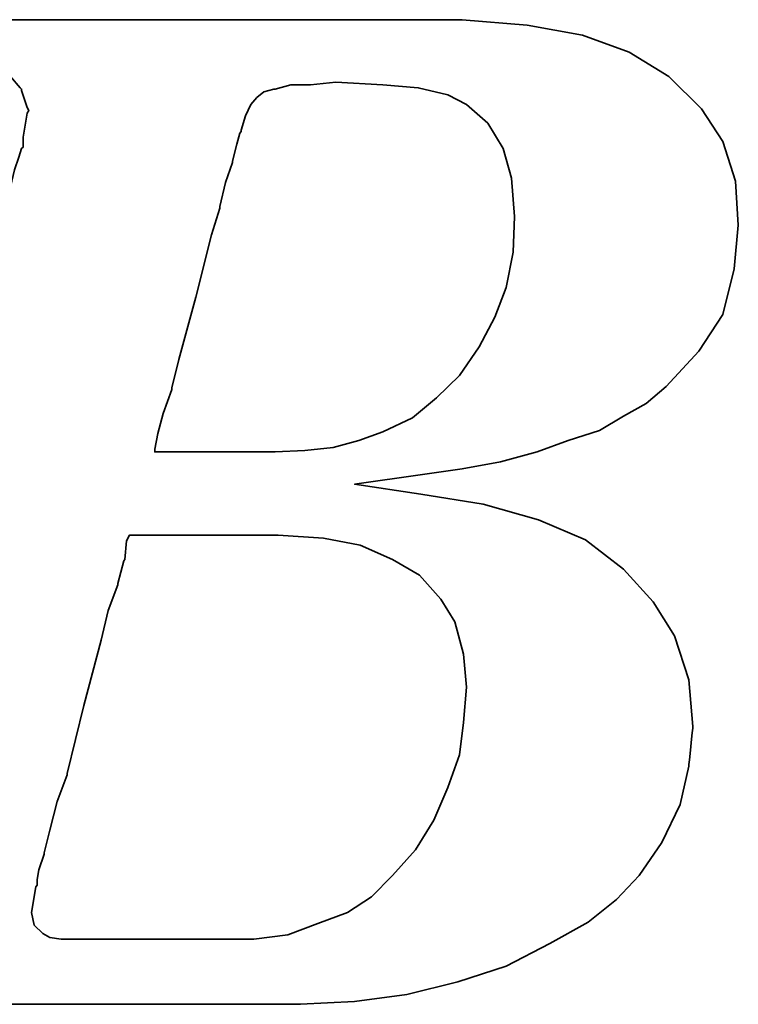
# Model space of a CAD drawing. Header units: millimetres. Extents: x 778 to 1021, y 797 to 920.
# Tile 23 of 56: x 944.18 to 946.62, y 855.62 to 858.95. Entities that reach past the tile are written whole.
import ezdxf

# ---------------------------------------------------------------- set-up
doc = ezdxf.new("R2010")
doc.units = ezdxf.units.MM
doc.header["$LTSCALE"] = 0.1
doc.layers.add('layer 1', color=7, linetype='CONTINUOUS')

msp = doc.modelspace()

# ---------------------------------------------------------------- linework, layer by layer
at = {"layer": 'layer 1', "color": 1, "lineweight": 35}
for points, knots in [([(943.5185, 855.9814), (943.5185, 855.9814), (943.4805, 855.8949), (943.4805, 855.8949), (943.4805, 855.8949), (943.4805, 855.8949), (943.4755, 855.8854), (943.4755, 855.8854), (943.4755, 855.8854), (943.4755, 855.8854), (943.4755, 855.8804), (943.4755, 855.8804), (943.4755, 855.8804), (943.4755, 855.8804), (943.4185, 855.8234), (943.4185, 855.8234), (943.4185, 855.8234), (943.4185, 855.8234), (943.4135, 855.8234), (943.4135, 855.8234), (943.4135, 855.8234), (943.4135, 855.8234), (943.4085, 855.8184), (943.4085, 855.8184), (943.4085, 855.8184), (943.4085, 855.8184), (943.3315, 855.7799), (943.3315, 855.7799), (943.3315, 855.7799), (943.3315, 855.7799), (943.3225, 855.7799), (943.3225, 855.7799), (943.3225, 855.7799), (943.3225, 855.7799), (943.3175, 855.7754), (943.3175, 855.7754), (943.3175, 855.7754), (943.3175, 855.7754), (943.2305, 855.7654), (943.2305, 855.7654), (943.2305, 855.7654), (943.2305, 855.7654), (943.2265, 855.7654), (943.2265, 855.7654), (943.2265, 855.7654), (943.2265, 855.7654), (943.2165, 855.7654), (943.2165, 855.7654), (943.2165, 855.7654), (943.2165, 855.7654), (943.1875, 855.7654), (943.1875, 855.7654), (943.1875, 855.7654), (943.1875, 855.7654), (943.1105, 855.7654), (943.1105, 855.7654), (943.1105, 855.7654), (943.1105, 855.7654), (943.0345, 855.7654), (943.0345, 855.7654), (943.0345, 855.7654), (943.0345, 855.7654), (943.0245, 855.7654), (943.0245, 855.7654), (943.0245, 855.7654), (943.0245, 855.7654), (943.0245, 855.7609), (943.0245, 855.7609), (943.0245, 855.7609), (943.0245, 855.7609), (943.0195, 855.7559), (943.0195, 855.7559), (943.0195, 855.7559), (943.0195, 855.7559), (943.0005, 855.6844), (943.0005, 855.6844), (943.0005, 855.6844), (943.0005, 855.6844), (942.9865, 855.6169), (942.9865, 855.6169), (942.9865, 855.6169), (942.9865, 855.6169), (942.9955, 855.6169), (942.9955, 855.6169), (942.9955, 855.6169), (942.9955, 855.6169), (943.0345, 855.6169), (943.0345, 855.6169), (943.0345, 855.6169), (943.0345, 855.6169), (943.1395, 855.6169), (943.1395, 855.6169), (943.1395, 855.6169), (943.1395, 855.6169), (943.284, 855.6169), (943.284, 855.6169), (943.284, 855.6169), (943.284, 855.6169), (943.4465, 855.6169), (943.4465, 855.6169), (943.4465, 855.6169), (943.4465, 855.6169), (943.6385, 855.6169), (943.6385, 855.6169), (943.6385, 855.6169), (943.6385, 855.6169), (944.0325, 855.6169), (944.0325, 855.6169), (944.0325, 855.6169), (944.0325, 855.6169), (944.4355, 855.6169), (944.4355, 855.6169), (944.4355, 855.6169), (944.4355, 855.6169), (944.6275, 855.6169), (944.6275, 855.6169), (944.6275, 855.6169), (944.6275, 855.6169), (944.7905, 855.6169), (944.7905, 855.6169), (944.7905, 855.6169), (944.7905, 855.6169), (944.9345, 855.6169), (944.9345, 855.6169), (944.9345, 855.6169), (944.9345, 855.6169), (945.0395, 855.6169), (945.0395, 855.6169), (945.0395, 855.6169), (945.0395, 855.6169), (945.0785, 855.6169), (945.0785, 855.6169), (945.0785, 855.6169), (945.0785, 855.6169), (945.1075, 855.6169), (945.1075, 855.6169), (945.1075, 855.6169), (945.1075, 855.6169), (945.1265, 855.6169), (945.1265, 855.6169), (945.1265, 855.6169), (945.1265, 855.6169), (945.1355, 855.6169), (945.1355, 855.6169), (945.1355, 855.6169), (945.1355, 855.6169), (945.3185, 855.6264), (945.3185, 855.6264), (945.3185, 855.6264), (945.3185, 855.6264), (945.4955, 855.6504), (945.4955, 855.6504), (945.4955, 855.6504), (945.4955, 855.6504), (945.6685, 855.6934), (945.6685, 855.6934), (945.6685, 855.6934), (945.6685, 855.6934), (945.8315, 855.7464), (945.8315, 855.7464), (945.8315, 855.7464), (945.8315, 855.7464), (945.9805, 855.8234), (945.9805, 855.8234), (945.9805, 855.8234), (945.9805, 855.8234), (946.1095, 855.8949), (946.1095, 855.8949), (946.1095, 855.8949), (946.1095, 855.8949), (946.2055, 855.9719), (946.2055, 855.9719), (946.2055, 855.9719), (946.2055, 855.9719), (946.2825, 856.0534), (946.2825, 856.0534), (946.2825, 856.0534), (946.2825, 856.0534), (946.3595, 856.1644), (946.3595, 856.1644), (946.3595, 856.1644), (946.3595, 856.1644), (946.4215, 856.2934), (946.4215, 856.2934), (946.4215, 856.2934), (946.4215, 856.2934), (946.4505, 856.4234), (946.4505, 856.4234), (946.4505, 856.4234), (946.4505, 856.4234), (946.4645, 856.5574), (946.4645, 856.5574), (946.4645, 856.5574), (946.4645, 856.5574), (946.4505, 856.7155), (946.4505, 856.7155), (946.4505, 856.7155), (946.4505, 856.7155), (946.4025, 856.8645), (946.4025, 856.8645), (946.4025, 856.8645), (946.4025, 856.8645), (946.3305, 856.9795), (946.3305, 856.9795), (946.3305, 856.9795), (946.3305, 856.9795), (946.2295, 857.0905), (946.2295, 857.0905), (946.2295, 857.0905), (946.2295, 857.0905), (946.1005, 857.1904), (946.1005, 857.1904), (946.1005, 857.1904), (946.1005, 857.1904), (945.9415, 857.2579), (945.9415, 857.2579), (945.9415, 857.2579), (945.9415, 857.2579), (945.7545, 857.3104), (945.7545, 857.3104), (945.7545, 857.3104), (945.7545, 857.3104), (945.5435, 857.3445), (945.5435, 857.3445), (945.5435, 857.3445), (945.5435, 857.3445), (945.3185, 857.3784), (945.3185, 857.3784), (945.3185, 857.3784), (945.3185, 857.3784), (945.5485, 857.4114), (945.5485, 857.4114), (945.5485, 857.4114), (945.5485, 857.4114), (945.6825, 857.4304), (945.6825, 857.4304), (945.6825, 857.4304), (945.6825, 857.4304), (945.8125, 857.4544), (945.8125, 857.4544), (945.8125, 857.4544), (945.8125, 857.4544), (945.9375, 857.4879), (945.9375, 857.4879), (945.9375, 857.4879), (945.9375, 857.4879), (946.0425, 857.5264), (946.0425, 857.5264), (946.0425, 857.5264), (946.0425, 857.5264), (946.1485, 857.5604), (946.1485, 857.5604), (946.1485, 857.5604), (946.1485, 857.5604), (946.2295, 857.6084), (946.2295, 857.6084), (946.2295, 857.6084), (946.2295, 857.6084), (946.3065, 857.6514), (946.3065, 857.6514), (946.3065, 857.6514), (946.3065, 857.6514), (946.374, 857.7094), (946.374, 857.7094), (946.374, 857.7094), (946.374, 857.7094), (946.4845, 857.8294), (946.4845, 857.8294), (946.4845, 857.8294), (946.4845, 857.8294), (946.5655, 857.9534), (946.5655, 857.9534), (946.5655, 857.9534), (946.5655, 857.9534), (946.6045, 858.1074), (946.6045, 858.1074), (946.6045, 858.1074), (946.6045, 858.1074), (946.6185, 858.2559), (946.6185, 858.2559), (946.6185, 858.2559), (946.6185, 858.2559), (946.6085, 858.4044), (946.6085, 858.4044), (946.6085, 858.4044), (946.6085, 858.4044), (946.5655, 858.5394), (946.5655, 858.5394), (946.5655, 858.5394), (946.5655, 858.5394), (946.4935, 858.6494), (946.4935, 858.6494), (946.4935, 858.6494), (946.4935, 858.6494), (946.383, 858.7594), (946.383, 858.7594), (946.383, 858.7594), (946.383, 858.7594), (946.249, 858.8414), (946.249, 858.8414), (946.249, 858.8414), (946.249, 858.8414), (946.0905, 858.8994), (946.0905, 858.8994), (946.0905, 858.8994), (946.0905, 858.8994), (945.9035, 858.9324), (945.9035, 858.9324), (945.9035, 858.9324), (945.9035, 858.9324), (945.6825, 858.9514), (945.6825, 858.9514), (945.6825, 858.9514), (945.6825, 858.9514), (945.6635, 858.9514), (945.6635, 858.9514), (945.6635, 858.9514), (945.6635, 858.9514), (945.5965, 858.9514), (945.5965, 858.9514), (945.5965, 858.9514), (945.5965, 858.9514), (945.5005, 858.9514), (945.5005, 858.9514), (945.5005, 858.9514), (945.5005, 858.9514), (945.3755, 858.9514), (945.3755, 858.9514), (945.3755, 858.9514), (945.3755, 858.9514), (945.2225, 858.9514), (945.2225, 858.9514), (945.2225, 858.9514), (945.2225, 858.9514), (945.0595, 858.9514), (945.0595, 858.9514), (945.0595, 858.9514), (945.0595, 858.9514), (944.694, 858.9514), (944.694, 858.9514), (944.694, 858.9514), (944.694, 858.9514), (944.3295, 858.9514), (944.3295, 858.9514), (944.3295, 858.9514), (944.3295, 858.9514), (944.1665, 858.9514), (944.1665, 858.9514), (944.1665, 858.9514), (944.1665, 858.9514), (944.0135, 858.9514), (944.0135, 858.9514), (944.0135, 858.9514), (944.0135, 858.9514), (943.8885, 858.9514), (943.8885, 858.9514), (943.8885, 858.9514), (943.8885, 858.9514), (943.788, 858.9514), (943.788, 858.9514), (943.788, 858.9514), (943.788, 858.9514), (943.7345, 858.9514), (943.7345, 858.9514), (943.7345, 858.9514), (943.7345, 858.9514), (943.7345, 858.9469), (943.7345, 858.9469), (943.7345, 858.9469), (943.7345, 858.9469), (943.7295, 858.9424), (943.7295, 858.9424), (943.7295, 858.9424), (943.7295, 858.9424), (943.7105, 858.8654), (943.7105, 858.8654), (943.7105, 858.8654), (943.7105, 858.8654), (943.6965, 858.8034), (943.6965, 858.8034), (943.6965, 858.8034), (943.6965, 858.8034), (943.8015, 858.8034), (943.8015, 858.8034), (943.8015, 858.8034), (943.8015, 858.8034), (943.8975, 858.8034), (943.8975, 858.8034), (943.8975, 858.8034), (943.8975, 858.8034), (943.927, 858.8034), (943.927, 858.8034), (943.927, 858.8034), (943.927, 858.8034), (943.936, 858.8034), (943.936, 858.8034), (943.936, 858.8034), (943.936, 858.8034), (944.0035, 858.8034), (944.0035, 858.8034), (944.0035, 858.8034), (944.0035, 858.8034), (944.0085, 858.8034), (944.0085, 858.8034), (944.0085, 858.8034), (944.0085, 858.8034), (944.0135, 858.7979), (944.0135, 858.7979), (944.0135, 858.7979), (944.0135, 858.7979), (944.0565, 858.7884), (944.0565, 858.7884), (944.0565, 858.7884), (944.0565, 858.7884), (944.1045, 858.7794), (944.1045, 858.7794), (944.1045, 858.7794), (944.1045, 858.7794), (944.1085, 858.7794), (944.1085, 858.7794), (944.1085, 858.7794), (944.1085, 858.7794), (944.1375, 858.7694), (944.1375, 858.7694), (944.1375, 858.7694), (944.1375, 858.7694), (944.1475, 858.7694), (944.1475, 858.7694), (944.1475, 858.7694), (944.1475, 858.7694), (944.1525, 858.7594), (944.1525, 858.7594), (944.1525, 858.7594), (944.1525, 858.7594), (944.1855, 858.7209), (944.1855, 858.7209), (944.1855, 858.7209), (944.1855, 858.7209), (944.1905, 858.7164), (944.1905, 858.7164), (944.1905, 858.7164), (944.1905, 858.7164), (944.1905, 858.7114), (944.1905, 858.7114), (944.1905, 858.7114), (944.1905, 858.7114), (944.2095, 858.6544), (944.2095, 858.6544), (944.2095, 858.6544), (944.2095, 858.6544), (944.2145, 858.6444), (944.2145, 858.6444), (944.2145, 858.6444), (944.2145, 858.6444), (944.2095, 858.6354), (944.2095, 858.6354), (944.2095, 858.6354), (944.2095, 858.6354), (944.1955, 858.5534), (944.1955, 858.5534), (944.1955, 858.5534), (944.1955, 858.5534), (944.1955, 858.5244), (944.1955, 858.5244), (944.1955, 858.5244), (944.1955, 858.5244), (944.1955, 858.5194), (944.1955, 858.5194), (944.1955, 858.5194), (944.1955, 858.5194), (944.1905, 858.5154), (944.1905, 858.5154), (944.1905, 858.5154), (944.1905, 858.5154), (944.181, 858.4864), (944.181, 858.4864), (944.181, 858.4864), (944.181, 858.4864), (944.1665, 858.4434), (944.1665, 858.4434), (944.1665, 858.4434), (944.1665, 858.4434), (944.1525, 858.3854), (944.1525, 858.3854), (944.1525, 858.3854), (944.1525, 858.3854), (944.1325, 858.3184), (944.1325, 858.3184), (944.1325, 858.3184), (944.1325, 858.3184), (944.0895, 858.1549), (944.0895, 858.1549), (944.0895, 858.1549), (944.0895, 858.1549), (944.0375, 857.9534), (944.0375, 857.9534), (944.0375, 857.9534), (944.0375, 857.9534), (943.9795, 857.7374), (943.9795, 857.7374), (943.9795, 857.7374), (943.9795, 857.7374), (943.8545, 857.272), (943.8545, 857.272), (943.8545, 857.272), (943.8545, 857.272), (943.7295, 856.8024), (943.7295, 856.8024), (943.7295, 856.8024), (943.7295, 856.8024), (943.6725, 856.5815), (943.6725, 856.5815), (943.6725, 856.5815), (943.6725, 856.5815), (943.6195, 856.3895), (943.6195, 856.3895), (943.6195, 856.3895), (943.6195, 856.3895), (943.5765, 856.2259), (943.5765, 856.2259), (943.5765, 856.2259), (943.5765, 856.2259), (943.562, 856.1589), (943.562, 856.1589), (943.562, 856.1589), (943.562, 856.1589), (943.5475, 856.0969), (943.5475, 856.0969), (943.5475, 856.0969), (943.5475, 856.0969), (943.5475, 856.0924), (943.5475, 856.0924), (943.5475, 856.0924), (943.5475, 856.0924), (943.5335, 856.0534), (943.5335, 856.0534), (943.5335, 856.0534), (943.5335, 856.0534), (943.5235, 856.0149), (943.5235, 856.0149), (943.5235, 856.0149), (943.5235, 856.0149), (943.5235, 856.0004), (943.5235, 856.0004), (943.5235, 856.0004), (943.5235, 856.0004), (943.5235, 855.9914), (943.5235, 855.9914), (943.5235, 855.9914), (943.5235, 855.9914), (943.5235, 855.9864), (943.5235, 855.9864), (943.5235, 855.9864), (943.5235, 855.9864), (943.5185, 855.9814), (943.5185, 855.9814)], [0, 0, 0, 0, 0.007194, 0.007194, 0.007194, 0.007194, 0.014388, 0.014388, 0.014388, 0.014388, 0.021583, 0.021583, 0.021583, 0.021583, 0.028777, 0.028777, 0.028777, 0.028777, 0.035971, 0.035971, 0.035971, 0.035971, 0.043165, 0.043165, 0.043165, 0.043165, 0.05036, 0.05036, 0.05036, 0.05036, 0.057554, 0.057554, 0.057554, 0.057554, 0.064748, 0.064748, 0.064748, 0.064748, 0.071942, 0.071942, 0.071942, 0.071942, 0.079137, 0.079137, 0.079137, 0.079137, 0.086331, 0.086331, 0.086331, 0.086331, 0.093525, 0.093525, 0.093525, 0.093525, 0.100719, 0.100719, 0.100719, 0.100719, 0.107914, 0.107914, 0.107914, 0.107914, 0.115108, 0.115108, 0.115108, 0.115108, 0.122302, 0.122302, 0.122302, 0.122302, 0.129496, 0.129496, 0.129496, 0.129496, 0.136691, 0.136691, 0.136691, 0.136691, 0.143885, 0.143885, 0.143885, 0.143885, 0.151079, 0.151079, 0.151079, 0.151079, 0.158273, 0.158273, 0.158273, 0.158273, 0.165468, 0.165468, 0.165468, 0.165468, 0.172662, 0.172662, 0.172662, 0.172662, 0.179856, 0.179856, 0.179856, 0.179856, 0.18705, 0.18705, 0.18705, 0.18705, 0.194245, 0.194245, 0.194245, 0.194245, 0.201439, 0.201439, 0.201439, 0.201439, 0.208633, 0.208633, 0.208633, 0.208633, 0.215827, 0.215827, 0.215827, 0.215827, 0.223022, 0.223022, 0.223022, 0.223022, 0.230216, 0.230216, 0.230216, 0.230216, 0.23741, 0.23741, 0.23741, 0.23741, 0.244604, 0.244604, 0.244604, 0.244604, 0.251799, 0.251799, 0.251799, 0.251799, 0.258993, 0.258993, 0.258993, 0.258993, 0.266187, 0.266187, 0.266187, 0.266187, 0.273381, 0.273381, 0.273381, 0.273381, 0.280576, 0.280576, 0.280576, 0.280576, 0.28777, 0.28777, 0.28777, 0.28777, 0.294964, 0.294964, 0.294964, 0.294964, 0.302158, 0.302158, 0.302158, 0.302158, 0.309353, 0.309353, 0.309353, 0.309353, 0.316547, 0.316547, 0.316547, 0.316547, 0.323741, 0.323741, 0.323741, 0.323741, 0.330935, 0.330935, 0.330935, 0.330935, 0.338129, 0.338129, 0.338129, 0.33813, 0.345324, 0.345324, 0.345324, 0.345324, 0.352518, 0.352518, 0.352518, 0.352518, 0.359712, 0.359712, 0.359712, 0.359712, 0.366906, 0.366906, 0.366906, 0.366906, 0.374101, 0.374101, 0.374101, 0.374101, 0.381295, 0.381295, 0.381295, 0.381295, 0.388489, 0.388489, 0.388489, 0.388489, 0.395683, 0.395683, 0.395683, 0.395683, 0.402878, 0.402878, 0.402878, 0.402878, 0.410072, 0.410072, 0.410072, 0.410072, 0.417266, 0.417266, 0.417266, 0.417266, 0.42446, 0.42446, 0.42446, 0.42446, 0.431655, 0.431655, 0.431655, 0.431655, 0.438849, 0.438849, 0.438849, 0.438849, 0.446043, 0.446043, 0.446043, 0.446043, 0.453237, 0.453237, 0.453237, 0.453237, 0.460432, 0.460432, 0.460432, 0.460432, 0.467626, 0.467626, 0.467626, 0.467626, 0.47482, 0.47482, 0.47482, 0.47482, 0.482014, 0.482014, 0.482014, 0.482014, 0.489209, 0.489209, 0.489209, 0.489209, 0.496403, 0.496403, 0.496403, 0.496403, 0.503597, 0.503597, 0.503597, 0.503597, 0.510791, 0.510791, 0.510791, 0.510791, 0.517986, 0.517986, 0.517986, 0.517986, 0.52518, 0.52518, 0.52518, 0.52518, 0.532374, 0.532374, 0.532374, 0.532374, 0.539568, 0.539568, 0.539568, 0.539568, 0.546763, 0.546763, 0.546763, 0.546763, 0.553957, 0.553957, 0.553957, 0.553957, 0.561151, 0.561151, 0.561151, 0.561151, 0.568345, 0.568345, 0.568345, 0.568345, 0.57554, 0.57554, 0.57554, 0.57554, 0.582734, 0.582734, 0.582734, 0.582734, 0.589928, 0.589928, 0.589928, 0.589928, 0.597122, 0.597122, 0.597122, 0.597122, 0.604317, 0.604317, 0.604317, 0.604317, 0.611511, 0.611511, 0.611511, 0.611511, 0.618705, 0.618705, 0.618705, 0.618705, 0.625899, 0.625899, 0.625899, 0.625899, 0.633094, 0.633094, 0.633094, 0.633094, 0.640288, 0.640288, 0.640288, 0.640288, 0.647482, 0.647482, 0.647482, 0.647482, 0.654676, 0.654676, 0.654676, 0.654676, 0.661871, 0.661871, 0.661871, 0.661871, 0.669065, 0.669065, 0.669065, 0.669065, 0.676259, 0.676259, 0.676259, 0.676259, 0.683453, 0.683453, 0.683453, 0.683453, 0.690647, 0.690647, 0.690647, 0.690647, 0.697842, 0.697842, 0.697842, 0.697842, 0.705036, 0.705036, 0.705036, 0.705036, 0.71223, 0.71223, 0.71223, 0.71223, 0.719424, 0.719424, 0.719424, 0.719424, 0.726619, 0.726619, 0.726619, 0.726619, 0.733813, 0.733813, 0.733813, 0.733813, 0.741007, 0.741007, 0.741007, 0.741007, 0.748201, 0.748201, 0.748201, 0.748201, 0.755396, 0.755396, 0.755396, 0.755396, 0.76259, 0.76259, 0.76259, 0.76259, 0.769784, 0.769784, 0.769784, 0.769784, 0.776978, 0.776978, 0.776978, 0.776978, 0.784173, 0.784173, 0.784173, 0.784173, 0.791367, 0.791367, 0.791367, 0.791367, 0.798561, 0.798561, 0.798561, 0.798561, 0.805755, 0.805755, 0.805755, 0.805755, 0.81295, 0.81295, 0.81295, 0.81295, 0.820144, 0.820144, 0.820144, 0.820144, 0.827338, 0.827338, 0.827338, 0.827338, 0.834532, 0.834532, 0.834532, 0.834532, 0.841727, 0.841727, 0.841727, 0.841727, 0.848921, 0.848921, 0.848921, 0.848921, 0.856115, 0.856115, 0.856115, 0.856115, 0.863309, 0.863309, 0.863309, 0.863309, 0.870504, 0.870504, 0.870504, 0.870504, 0.877698, 0.877698, 0.877698, 0.877698, 0.884892, 0.884892, 0.884892, 0.884892, 0.892086, 0.892086, 0.892086, 0.892086, 0.899281, 0.899281, 0.899281, 0.899281, 0.906475, 0.906475, 0.906475, 0.906475, 0.913669, 0.913669, 0.913669, 0.913669, 0.920863, 0.920863, 0.920863, 0.920863, 0.928058, 0.928058, 0.928058, 0.928058, 0.935252, 0.935252, 0.935252, 0.935252, 0.942446, 0.942446, 0.942446, 0.942446, 0.94964, 0.94964, 0.94964, 0.94964, 0.956835, 0.956835, 0.956835, 0.956835, 0.964029, 0.964029, 0.964029, 0.964029, 0.971223, 0.971223, 0.971223, 0.971223, 0.978417, 0.978417, 0.978417, 0.978417, 0.985612, 0.985612, 0.985612, 0.985612, 0.992806, 0.992806, 0.992806, 0.992806, 1, 1, 1, 1]), ([(944.9485, 858.6254), (944.9485, 858.6254), (944.9345, 858.5774), (944.9345, 858.5774), (944.9345, 858.5774), (944.9345, 858.5774), (944.9345, 858.5724), (944.9345, 858.5724), (944.9345, 858.5724), (944.9345, 858.5724), (944.9295, 858.5674), (944.9295, 858.5674), (944.9295, 858.5674), (944.9295, 858.5674), (944.9195, 858.5294), (944.9195, 858.5294), (944.9195, 858.5294), (944.9195, 858.5294), (944.9055, 858.4719), (944.9055, 858.4719), (944.9055, 858.4719), (944.9055, 858.4719), (944.9055, 858.4674), (944.9055, 858.4674), (944.9055, 858.4674), (944.9055, 858.4674), (944.8815, 858.4004), (944.8815, 858.4004), (944.8815, 858.4004), (944.8815, 858.4004), (944.862, 858.3184), (944.862, 858.3184), (944.862, 858.3184), (944.862, 858.3184), (944.862, 858.3134), (944.862, 858.3134), (944.862, 858.3134), (944.862, 858.3134), (944.8335, 858.2224), (944.8335, 858.2224), (944.8335, 858.2224), (944.8335, 858.2224), (944.7805, 858.0114), (944.7805, 858.0114), (944.7805, 858.0114), (944.7805, 858.0114), (944.7235, 857.8004), (944.7235, 857.8004), (944.7235, 857.8004), (944.7235, 857.8004), (944.6995, 857.7044), (944.6995, 857.7044), (944.6995, 857.7044), (944.6995, 857.7044), (944.6995, 857.6994), (944.6995, 857.6994), (944.6995, 857.6994), (944.6995, 857.6994), (944.6705, 857.6174), (944.6705, 857.6174), (944.6705, 857.6174), (944.6705, 857.6174), (944.6515, 857.5504), (944.6515, 857.5504), (944.6515, 857.5504), (944.6515, 857.5504), (944.6415, 857.4974), (944.6415, 857.4974), (944.6415, 857.4974), (944.6415, 857.4974), (944.6415, 857.4879), (944.6415, 857.4879), (944.6415, 857.4879), (944.6415, 857.4879), (944.6655, 857.4879), (944.6655, 857.4879), (944.6655, 857.4879), (944.6655, 857.4879), (944.7425, 857.4879), (944.7425, 857.4879), (944.7425, 857.4879), (944.7425, 857.4879), (944.8285, 857.4879), (944.8285, 857.4879), (944.8285, 857.4879), (944.8285, 857.4879), (944.9155, 857.4879), (944.9155, 857.4879), (944.9155, 857.4879), (944.9155, 857.4879), (944.9825, 857.4879), (944.9825, 857.4879), (944.9825, 857.4879), (944.9825, 857.4879), (945.0305, 857.4879), (945.0305, 857.4879), (945.0305, 857.4879), (945.0305, 857.4879), (945.0495, 857.4879), (945.0495, 857.4879), (945.0495, 857.4879), (945.0495, 857.4879), (945.1505, 857.4929), (945.1505, 857.4929), (945.1505, 857.4929), (945.1505, 857.4929), (945.2465, 857.5029), (945.2465, 857.5029), (945.2465, 857.5029), (945.2465, 857.5029), (945.3325, 857.5264), (945.3325, 857.5264), (945.3325, 857.5264), (945.3325, 857.5264), (945.4145, 857.5554), (945.4145, 857.5554), (945.4145, 857.5554), (945.4145, 857.5554), (945.5145, 857.6034), (945.5145, 857.6034), (945.5145, 857.6034), (945.5145, 857.6034), (945.5965, 857.6704), (945.5965, 857.6704), (945.5965, 857.6704), (945.5965, 857.6704), (945.6735, 857.7469), (945.6735, 857.7469), (945.6735, 857.7469), (945.6735, 857.7469), (945.7405, 857.8434), (945.7405, 857.8434), (945.7405, 857.8434), (945.7405, 857.8434), (945.7935, 857.9444), (945.7935, 857.9444), (945.7935, 857.9444), (945.7935, 857.9444), (945.8315, 858.0444), (945.8315, 858.0444), (945.8315, 858.0444), (945.8315, 858.0444), (945.8555, 858.1644), (945.8555, 858.1644), (945.8555, 858.1644), (945.8555, 858.1644), (945.8605, 858.2844), (945.8605, 858.2844), (945.8605, 858.2844), (945.8605, 858.2844), (945.8505, 858.4144), (945.8505, 858.4144), (945.8505, 858.4144), (945.8505, 858.4144), (945.8215, 858.5154), (945.8215, 858.5154), (945.8215, 858.5154), (945.8215, 858.5154), (945.7695, 858.6014), (945.7695, 858.6014), (945.7695, 858.6014), (945.7695, 858.6014), (945.6975, 858.6639), (945.6975, 858.6639), (945.6975, 858.6639), (945.6975, 858.6639), (945.6345, 858.6974), (945.6345, 858.6974), (945.6345, 858.6974), (945.6345, 858.6974), (945.5345, 858.7209), (945.5345, 858.7209), (945.5345, 858.7209), (945.5345, 858.7209), (945.4145, 858.7314), (945.4145, 858.7314), (945.4145, 858.7314), (945.4145, 858.7314), (945.2555, 858.7404), (945.2555, 858.7404), (945.2555, 858.7404), (945.2555, 858.7404), (945.1695, 858.7314), (945.1695, 858.7314), (945.1695, 858.7314), (945.1695, 858.7314), (945.165, 858.7314), (945.165, 858.7314), (945.165, 858.7314), (945.165, 858.7314), (945.1025, 858.7314), (945.1025, 858.7314), (945.1025, 858.7314), (945.1025, 858.7314), (945.0495, 858.7164), (945.0495, 858.7164), (945.0495, 858.7164), (945.0495, 858.7164), (945.0445, 858.7164), (945.0445, 858.7164), (945.0445, 858.7164), (945.0445, 858.7164), (945.0115, 858.7074), (945.0115, 858.7074), (945.0115, 858.7074), (945.0115, 858.7074), (944.9875, 858.6874), (944.9875, 858.6874), (944.9875, 858.6874), (944.9875, 858.6874), (944.9675, 858.6639), (944.9675, 858.6639), (944.9675, 858.6639), (944.9675, 858.6639), (944.9485, 858.6254), (944.9485, 858.6254)], [0, 0, 0, 0, 0.018519, 0.018519, 0.018519, 0.018519, 0.037037, 0.037037, 0.037037, 0.037037, 0.055556, 0.055556, 0.055556, 0.055556, 0.074074, 0.074074, 0.074074, 0.074074, 0.092593, 0.092593, 0.092593, 0.092593, 0.111111, 0.111111, 0.111111, 0.111111, 0.12963, 0.12963, 0.12963, 0.12963, 0.148148, 0.148148, 0.148148, 0.148148, 0.166667, 0.166667, 0.166667, 0.166667, 0.185185, 0.185185, 0.185185, 0.185185, 0.203704, 0.203704, 0.203704, 0.203704, 0.222222, 0.222222, 0.222222, 0.222222, 0.240741, 0.240741, 0.240741, 0.240741, 0.259259, 0.259259, 0.259259, 0.259259, 0.277778, 0.277778, 0.277778, 0.277778, 0.296296, 0.296296, 0.296296, 0.296296, 0.314815, 0.314815, 0.314815, 0.314815, 0.333333, 0.333333, 0.333333, 0.333333, 0.351852, 0.351852, 0.351852, 0.351852, 0.37037, 0.37037, 0.37037, 0.37037, 0.388889, 0.388889, 0.388889, 0.388889, 0.407407, 0.407407, 0.407407, 0.407407, 0.425926, 0.425926, 0.425926, 0.425926, 0.444444, 0.444444, 0.444444, 0.444444, 0.462963, 0.462963, 0.462963, 0.462963, 0.481481, 0.481481, 0.481481, 0.481481, 0.5, 0.5, 0.5, 0.5, 0.518519, 0.518519, 0.518519, 0.518519, 0.537037, 0.537037, 0.537037, 0.537037, 0.555556, 0.555556, 0.555556, 0.555556, 0.574074, 0.574074, 0.574074, 0.574074, 0.592593, 0.592593, 0.592593, 0.592593, 0.611111, 0.611111, 0.611111, 0.611111, 0.62963, 0.62963, 0.62963, 0.62963, 0.648148, 0.648148, 0.648148, 0.648148, 0.666667, 0.666667, 0.666667, 0.666667, 0.685185, 0.685185, 0.685185, 0.685185, 0.703704, 0.703704, 0.703704, 0.703704, 0.722222, 0.722222, 0.722222, 0.722222, 0.740741, 0.740741, 0.740741, 0.740741, 0.759259, 0.759259, 0.759259, 0.759259, 0.777778, 0.777778, 0.777778, 0.777778, 0.796296, 0.796296, 0.796296, 0.796296, 0.814815, 0.814815, 0.814815, 0.814815, 0.833333, 0.833333, 0.833333, 0.833333, 0.851852, 0.851852, 0.851852, 0.851852, 0.87037, 0.87037, 0.87037, 0.87037, 0.888889, 0.888889, 0.888889, 0.888889, 0.907407, 0.907407, 0.907407, 0.907407, 0.925926, 0.925926, 0.925926, 0.925926, 0.944444, 0.944444, 0.944444, 0.944444, 0.962963, 0.962963, 0.962963, 0.962963, 0.981481, 0.981481, 0.981481, 0.981481, 1, 1, 1, 1]), ([(944.243, 856.0394), (944.243, 856.0394), (944.243, 856.0199), (944.243, 856.0199), (944.243, 856.0199), (944.243, 856.0199), (944.2385, 856.0149), (944.2385, 856.0149), (944.2385, 856.0149), (944.2385, 856.0149), (944.2245, 855.9284), (944.2245, 855.9284), (944.2245, 855.9284), (944.2245, 855.9284), (944.2335, 855.8854), (944.2335, 855.8854), (944.2335, 855.8854), (944.2335, 855.8854), (944.2625, 855.8564), (944.2625, 855.8564), (944.2625, 855.8564), (944.2625, 855.8564), (944.2865, 855.8429), (944.2865, 855.8429), (944.2865, 855.8429), (944.2865, 855.8429), (944.3245, 855.8374), (944.3245, 855.8374), (944.3245, 855.8374), (944.3245, 855.8374), (944.3875, 855.8374), (944.3875, 855.8374), (944.3875, 855.8374), (944.3875, 855.8374), (944.4545, 855.8374), (944.4545, 855.8374), (944.4545, 855.8374), (944.4545, 855.8374), (944.4735, 855.8374), (944.4735, 855.8374), (944.4735, 855.8374), (944.4735, 855.8374), (944.522, 855.8374), (944.522, 855.8374), (944.522, 855.8374), (944.522, 855.8374), (944.6555, 855.8374), (944.6555, 855.8374), (944.6555, 855.8374), (944.6555, 855.8374), (944.7905, 855.8374), (944.7905, 855.8374), (944.7905, 855.8374), (944.7905, 855.8374), (944.8385, 855.8374), (944.8385, 855.8374), (944.8385, 855.8374), (944.8385, 855.8374), (944.8525, 855.8374), (944.8525, 855.8374), (944.8525, 855.8374), (944.8525, 855.8374), (944.9775, 855.8374), (944.9775, 855.8374), (944.9775, 855.8374), (944.9775, 855.8374), (945.0925, 855.8524), (945.0925, 855.8524), (945.0925, 855.8524), (945.0925, 855.8524), (945.1935, 855.8904), (945.1935, 855.8904), (945.1935, 855.8904), (945.1935, 855.8904), (945.2945, 855.9284), (945.2945, 855.9284), (945.2945, 855.9284), (945.2945, 855.9284), (945.3755, 855.9814), (945.3755, 855.9814), (945.3755, 855.9814), (945.3755, 855.9814), (945.4475, 856.0534), (945.4475, 856.0534), (945.4475, 856.0534), (945.4475, 856.0534), (945.5245, 856.1404), (945.5245, 856.1404), (945.5245, 856.1404), (945.5245, 856.1404), (945.5865, 856.2404), (945.5865, 856.2404), (945.5865, 856.2404), (945.5865, 856.2404), (945.6345, 856.3509), (945.6345, 856.3509), (945.6345, 856.3509), (945.6345, 856.3509), (945.6735, 856.4615), (945.6735, 856.4615), (945.6735, 856.4615), (945.6735, 856.4615), (945.6875, 856.5714), (945.6875, 856.5714), (945.6875, 856.5714), (945.6875, 856.5714), (945.6975, 856.6914), (945.6975, 856.6914), (945.6975, 856.6914), (945.6975, 856.6914), (945.6875, 856.8024), (945.6875, 856.8024), (945.6875, 856.8024), (945.6875, 856.8024), (945.6585, 856.9124), (945.6585, 856.9124), (945.6585, 856.9124), (945.6585, 856.9124), (945.6105, 856.9889), (945.6105, 856.9889), (945.6105, 856.9889), (945.6105, 856.9889), (945.5385, 857.0704), (945.5385, 857.0704), (945.5385, 857.0704), (945.5385, 857.0704), (945.4475, 857.1239), (945.4475, 857.1239), (945.4475, 857.1239), (945.4475, 857.1239), (945.337, 857.1714), (945.337, 857.1714), (945.337, 857.1714), (945.337, 857.1714), (945.213, 857.1954), (945.213, 857.1954), (945.213, 857.1954), (945.213, 857.1954), (945.0595, 857.2055), (945.0595, 857.2055), (945.0595, 857.2055), (945.0595, 857.2055), (945.0495, 857.2055), (945.0495, 857.2055), (945.0495, 857.2055), (945.0495, 857.2055), (945.0305, 857.2055), (945.0305, 857.2055), (945.0305, 857.2055), (945.0305, 857.2055), (944.9725, 857.2055), (944.9725, 857.2055), (944.9725, 857.2055), (944.9725, 857.2055), (944.8955, 857.2055), (944.8955, 857.2055), (944.8955, 857.2055), (944.8955, 857.2055), (944.8, 857.2055), (944.8, 857.2055), (944.8, 857.2055), (944.8, 857.2055), (944.7035, 857.2055), (944.7035, 857.2055), (944.7035, 857.2055), (944.7035, 857.2055), (944.6075, 857.2055), (944.6075, 857.2055), (944.6075, 857.2055), (944.6075, 857.2055), (944.5555, 857.2055), (944.5555, 857.2055), (944.5555, 857.2055), (944.5555, 857.2055), (944.546, 857.1864), (944.546, 857.1864), (944.546, 857.1864), (944.546, 857.1864), (944.5405, 857.1239), (944.5405, 857.1239), (944.5405, 857.1239), (944.5405, 857.1239), (944.5365, 857.1185), (944.5365, 857.1185), (944.5365, 857.1185), (944.5365, 857.1185), (944.5165, 857.0424), (944.5165, 857.0424), (944.5165, 857.0424), (944.5165, 857.0424), (944.5165, 857.0374), (944.5165, 857.0374), (944.5165, 857.0374), (944.5165, 857.0374), (944.4835, 856.9505), (944.4835, 856.9505), (944.4835, 856.9505), (944.4835, 856.9505), (944.4595, 856.8499), (944.4595, 856.8499), (944.4595, 856.8499), (944.4595, 856.8499), (944.4015, 856.6294), (944.4015, 856.6294), (944.4015, 856.6294), (944.4015, 856.6294), (944.3445, 856.399), (944.3445, 856.399), (944.3445, 856.399), (944.3445, 856.399), (944.3445, 856.3945), (944.3445, 856.3945), (944.3445, 856.3945), (944.3445, 856.3945), (944.311, 856.3034), (944.311, 856.3034), (944.311, 856.3034), (944.311, 856.3034), (944.2865, 856.2069), (944.2865, 856.2069), (944.2865, 856.2069), (944.2865, 856.2069), (944.2675, 856.1304), (944.2675, 856.1304), (944.2675, 856.1304), (944.2675, 856.1304), (944.2675, 856.1254), (944.2675, 856.1254), (944.2675, 856.1254), (944.2675, 856.1254), (944.2485, 856.0724), (944.2485, 856.0724), (944.2485, 856.0724), (944.2485, 856.0724), (944.243, 856.0394), (944.243, 856.0394)], [0, 0, 0, 0, 0.016949, 0.016949, 0.016949, 0.016949, 0.033898, 0.033898, 0.033898, 0.033898, 0.050847, 0.050847, 0.050847, 0.050847, 0.067797, 0.067797, 0.067797, 0.067797, 0.084746, 0.084746, 0.084746, 0.084746, 0.101695, 0.101695, 0.101695, 0.101695, 0.118644, 0.118644, 0.118644, 0.118644, 0.135593, 0.135593, 0.135593, 0.135593, 0.152542, 0.152542, 0.152542, 0.152542, 0.169492, 0.169492, 0.169492, 0.169492, 0.186441, 0.186441, 0.186441, 0.186441, 0.20339, 0.20339, 0.20339, 0.20339, 0.220339, 0.220339, 0.220339, 0.220339, 0.237288, 0.237288, 0.237288, 0.237288, 0.254237, 0.254237, 0.254237, 0.254237, 0.271186, 0.271186, 0.271186, 0.271186, 0.288136, 0.288136, 0.288136, 0.288136, 0.305085, 0.305085, 0.305085, 0.305085, 0.322034, 0.322034, 0.322034, 0.322034, 0.338983, 0.338983, 0.338983, 0.338983, 0.355932, 0.355932, 0.355932, 0.355932, 0.372881, 0.372881, 0.372881, 0.372881, 0.389831, 0.389831, 0.389831, 0.389831, 0.40678, 0.40678, 0.40678, 0.40678, 0.423729, 0.423729, 0.423729, 0.423729, 0.440678, 0.440678, 0.440678, 0.440678, 0.457627, 0.457627, 0.457627, 0.457627, 0.474576, 0.474576, 0.474576, 0.474576, 0.491525, 0.491525, 0.491525, 0.491525, 0.508475, 0.508475, 0.508475, 0.508475, 0.525424, 0.525424, 0.525424, 0.525424, 0.542373, 0.542373, 0.542373, 0.542373, 0.559322, 0.559322, 0.559322, 0.559322, 0.576271, 0.576271, 0.576271, 0.576271, 0.59322, 0.59322, 0.59322, 0.59322, 0.610169, 0.610169, 0.610169, 0.61017, 0.627119, 0.627119, 0.627119, 0.627119, 0.644068, 0.644068, 0.644068, 0.644068, 0.661017, 0.661017, 0.661017, 0.661017, 0.677966, 0.677966, 0.677966, 0.677966, 0.694915, 0.694915, 0.694915, 0.694915, 0.711864, 0.711864, 0.711864, 0.711864, 0.728814, 0.728814, 0.728814, 0.728814, 0.745763, 0.745763, 0.745763, 0.745763, 0.762712, 0.762712, 0.762712, 0.762712, 0.779661, 0.779661, 0.779661, 0.779661, 0.79661, 0.79661, 0.79661, 0.79661, 0.813559, 0.813559, 0.813559, 0.813559, 0.830508, 0.830508, 0.830508, 0.830508, 0.847458, 0.847458, 0.847458, 0.847458, 0.864407, 0.864407, 0.864407, 0.864407, 0.881356, 0.881356, 0.881356, 0.881356, 0.898305, 0.898305, 0.898305, 0.898305, 0.915254, 0.915254, 0.915254, 0.915254, 0.932203, 0.932203, 0.932203, 0.932203, 0.949153, 0.949153, 0.949153, 0.949153, 0.966102, 0.966102, 0.966102, 0.966102, 0.983051, 0.983051, 0.983051, 0.983051, 1, 1, 1, 1])]:
    msp.add_open_spline(points, degree=3, knots=knots, dxfattribs=at)

doc.saveas('drawing.dxf')
